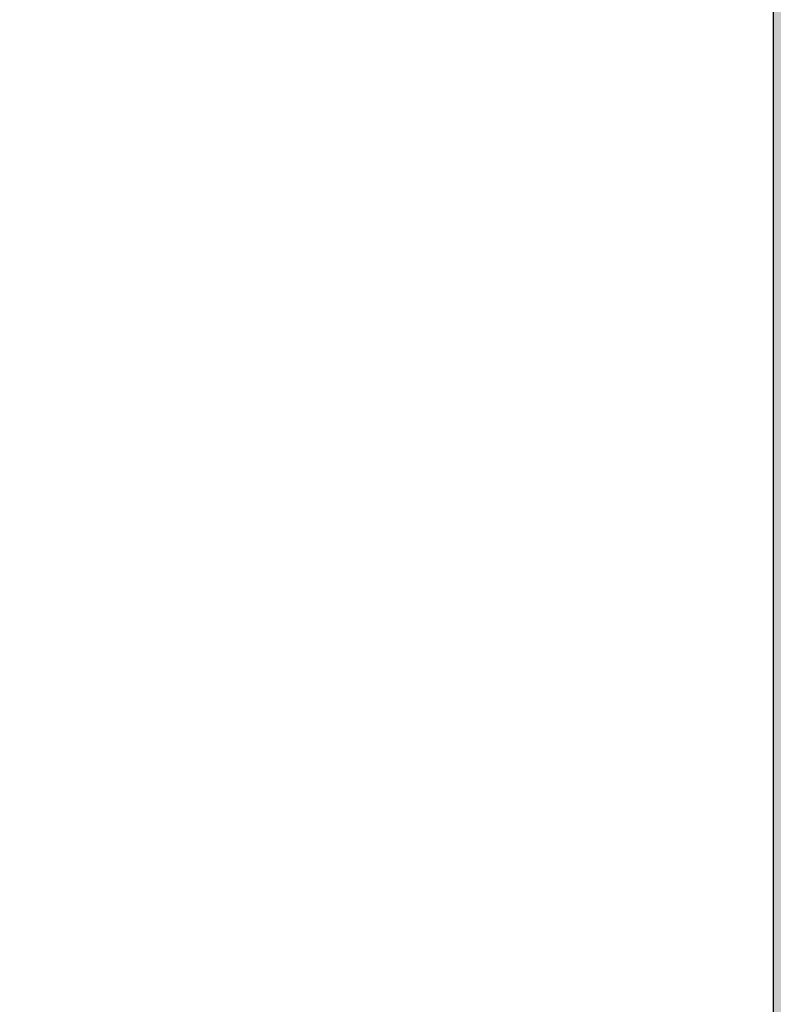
# Model space of a CAD drawing. Header units: metres. Extents: x -111 to 152, y -132 to 99.
# Tile 196 of 256: x -10.482 to -10, y -10.325 to -9.696. Entities that reach past the tile are written whole.
import ezdxf

# ---------------------------------------------------------------- set-up
doc = ezdxf.new("R2010")
doc.units = ezdxf.units.M
doc.layers.add('031_Metallbauarbeiten-350 Lamellendecke DS', color=7, linetype='Continuous', lineweight=35, true_color=0x666666)
doc.layers.add('AV1-Einrichtung', color=7, linetype='Continuous', lineweight=9, true_color=0xa6a6a6)
doc.layers.add('_EG (2D)', color=7, linetype='Continuous', lineweight=9)
doc.layers.add('_EG - DS (2D)', color=7, linetype='Continuous', lineweight=9)

# ---------------------------------------------------------------- blocks, each defined once
blk = doc.blocks.new('EG - DS (2D)')
at = {"layer": '031_Metallbauarbeiten-350 Lamellendecke DS', "linetype": 'Continuous', "lineweight": 0, "transparency": 33554508}
blk.add_hatch(color=254, dxfattribs=at).paths.add_polyline_path([(-10.96139, -8.2), (-13.335, -8.2), (-13.335, -13.4), (-10.96139, -13.4), (-10.96139, -13.35), (-10.63652, -13.35), (-10.63652, -13.4), (-8.262, -13.4), (-8.262, -8.2), (-10.63652, -8.2), (-10.63652, -8.25), (-10.96139, -8.25)])
at = {"layer": '031_Metallbauarbeiten-350 Lamellendecke DS', "linetype": 'Continuous', "lineweight": 9, "transparency": 33554508}
h = blk.add_hatch(dxfattribs=at)
h.set_pattern_fill('Lamellendecke', color=252, style=0, pattern_type=2)
h.set_pattern_definition([(90, (-10.8, -10.875), (0.04, 0), [])])
h.paths.add_polyline_path([(-10.96139, -8.2), (-13.335, -8.2), (-13.335, -13.4), (-10.96139, -13.4), (-10.96139, -13.35), (-10.63652, -13.35), (-10.63652, -13.4), (-8.262, -13.4), (-8.262, -8.2), (-10.63652, -8.2), (-10.63652, -8.25), (-10.96139, -8.25)])
blk = doc.blocks.new('EG (2D)')
at = {"color": 255, "transparency": 33554559}
blk.add_wipeout([(-11.6, -12.125), (-11.6, -9.125), (-10, -9.125), (-10, -12.125)], dxfattribs=at).dxf.layer = 'AV1-Einrichtung'
at = {"layer": 'AV1-Einrichtung', "flags": 128}
blk.add_lwpolyline([(-11.6, -12.125), (-11.6, -9.125), (-10, -9.125), (-10, -12.125)], close=True, dxfattribs=at)

msp = doc.modelspace()

# ---------------------------------------------------------------- block references
at = {"layer": '_EG - DS (2D)'}
msp.add_blockref('EG - DS (2D)', (0, 0), dxfattribs=at)

# ---------------------------------------------------------------- next in the draw order: block references
at = {"layer": '_EG (2D)'}
msp.add_blockref('EG (2D)', (0, 0), dxfattribs=at)

doc.saveas('drawing.dxf')
